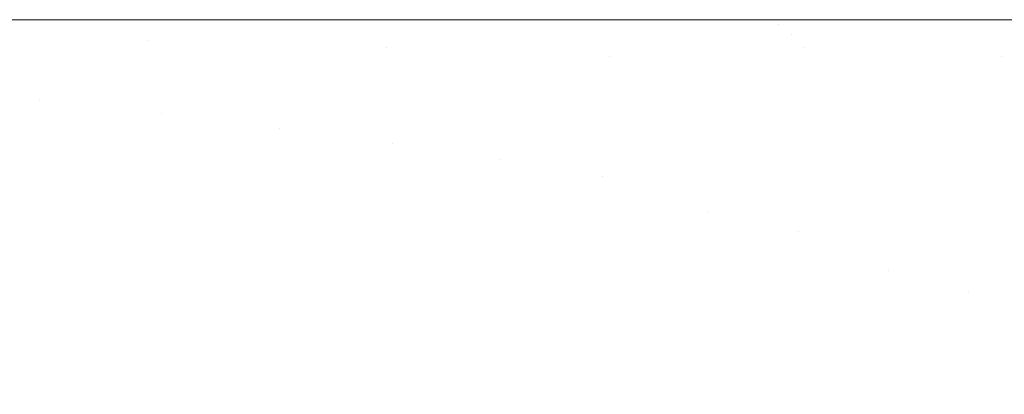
# Model space of a CAD drawing. Header units: centimetres. Extents: x -35.1 to 36.2, y 3.4 to 5.2.
# Tile 195 of 256: x -11.1054 to -11.0226, y 5.1687 to 5.2002. Entities that reach past the tile are written whole.
import ezdxf

# ---------------------------------------------------------------- set-up
doc = ezdxf.new("R2010")
doc.units = ezdxf.units.CM
doc.header["$LTSCALE"] = 2.54
doc.layers.add('Lucido design-1', color=7, linetype='Continuous')

# ---------------------------------------------------------------- blocks, each defined once
blk = doc.blocks.new('Gruppo-4-1')
at = {"color": 7, "linetype": 'Continuous', "lineweight": 9}
for points, invisible_edges in [([(-34.952766, 5.200144, -1872.31239), (36.079691, 5.200144, -1872.31239), (7.666708, 5.200212, -1872.315514), (-6.539783, 5.200212, -1872.315514)], 11), ([(-6.539783, 5.200212, -1872.315514), (-20.746275, 5.200212, -1872.315514), (-34.952766, 5.200144, -1872.31239)], 10), ([(-34.952766, 5.200144, -1872.31239), (-34.952766, 5.200117, -1872.311152), (36.079692, 5.200117, -1872.311152), (36.079691, 5.200144, -1872.31239)], 10), ([(36.079692, 5.200117, -1872.311152), (-34.952766, 5.200117, -1872.311152), (-34.952766, 5.199831, -1872.306798), (36.079692, 5.199831, -1872.306798)], 5), ([(-20.746275, 5.200212, -1872.315514), (-11.098314, 5.200212, -1872.527324), (-11.110992, 5.200212, -1872.531009)], 9), ([(-20.746275, 5.200212, -1872.315514), (-11.085201, 5.200212, -1872.52408), (-11.098314, 5.200212, -1872.527324)], 9), ([(-20.746275, 5.200212, -1872.315514), (-11.071697, 5.200212, -1872.521313), (-11.085201, 5.200212, -1872.52408)], 9), ([(-20.746275, 5.200212, -1872.315514), (-11.057859, 5.200212, -1872.519055), (-11.071697, 5.200212, -1872.521313)], 9), ([(-20.746275, 5.200212, -1872.315514), (-11.043748, 5.200212, -1872.517334), (-11.057859, 5.200212, -1872.519055)], 9), ([(-20.746275, 5.200212, -1872.315514), (-11.029433, 5.200212, -1872.516173), (-11.043252, 5.200212, -1872.517294)], 9), ([(-11.043252, 5.200212, -1872.517294), (-11.043748, 5.200212, -1872.517334), (-20.746275, 5.200212, -1872.315514)], 10), ([(-11.007738, 5.200212, -1872.515514), (-11.014989, 5.200212, -1872.515587), (-20.746275, 5.200212, -1872.315514), (-6.539783, 5.200212, -1872.315514)], 10), ([(-11.014989, 5.200212, -1872.515587), (-11.029433, 5.200212, -1872.516173), (-20.746275, 5.200212, -1872.315514)], 10), ([(-11.08148, 5.200163, -1872.526513), (-11.123144, 5.200163, -1872.538547), (-11.110992, 5.200212, -1872.531009), (-11.098314, 5.200212, -1872.527324)], 11), ([(-11.08148, 5.200163, -1872.526513), (-11.080311, 5.200017, -1872.529508), (-11.121316, 5.200017, -1872.541351), (-11.123144, 5.200163, -1872.538547)], 15), ([(-11.119492, 5.199774, -1872.544147), (-11.121316, 5.200017, -1872.541351), (-11.080311, 5.200017, -1872.529508), (-11.079146, 5.199774, -1872.532494)], 15), ([(-11.098314, 5.200212, -1872.527324), (-11.085201, 5.200212, -1872.52408), (-11.08148, 5.200163, -1872.526513)], 10), ([(-11.08148, 5.200163, -1872.526513), (-11.085201, 5.200212, -1872.52408), (-11.071697, 5.200212, -1872.521313)], 9), ([(-11.042698, 5.200163, -1872.520381), (-11.08148, 5.200163, -1872.526513), (-11.071697, 5.200212, -1872.521313), (-11.057859, 5.200212, -1872.519055)], 11), ([(-11.042698, 5.200163, -1872.520381), (-11.042144, 5.200017, -1872.523473), (-11.080311, 5.200017, -1872.529508), (-11.08148, 5.200163, -1872.526513)], 15), ([(-11.079146, 5.199774, -1872.532494), (-11.080311, 5.200017, -1872.529508), (-11.042144, 5.200017, -1872.523473), (-11.041592, 5.199774, -1872.526556)], 15), ([(-11.057859, 5.200212, -1872.519055), (-11.043748, 5.200212, -1872.517334), (-11.043252, 5.200212, -1872.517294), (-11.042698, 5.200163, -1872.520381)], 12), ([(-11.042698, 5.200163, -1872.520381), (-11.043252, 5.200212, -1872.517294), (-11.029433, 5.200212, -1872.516173)], 9), ([(-11.029433, 5.200212, -1872.516173), (-11.014989, 5.200212, -1872.515587), (-11.007738, 5.200144, -1872.518638), (-11.042698, 5.200163, -1872.520381)], 14), ([(-11.042698, 5.200163, -1872.520381), (-11.007738, 5.200144, -1872.518638), (-11.007738, 5.200117, -1872.519876)], 9), ([(-11.007738, 5.200117, -1872.519876), (-11.042144, 5.200017, -1872.523473), (-11.042698, 5.200163, -1872.520381)], 11), ([(-11.042144, 5.200017, -1872.523473), (-11.007738, 5.200117, -1872.519876), (-11.007738, 5.199831, -1872.52423)], 9), ([(-11.041592, 5.199774, -1872.526556), (-11.042144, 5.200017, -1872.523473), (-11.007738, 5.199831, -1872.52423)], 11), ([(36.079692, 5.199831, -1872.306798), (-34.952766, 5.199831, -1872.306798), (-34.952766, 5.199356, -1872.302461), (36.079692, 5.199356, -1872.302461)], 5), ([(36.079692, 5.199356, -1872.302461), (-34.952766, 5.199356, -1872.302461), (-34.952766, 5.198693, -1872.298149), (36.079692, 5.198693, -1872.298149)], 5), ([(-11.079146, 5.199774, -1872.532494), (-11.077986, 5.199434, -1872.535467), (-11.117677, 5.199434, -1872.546931), (-11.119492, 5.199774, -1872.544147)], 15), ([(-11.115872, 5.198999, -1872.549698), (-11.117677, 5.199434, -1872.546931), (-11.077986, 5.199434, -1872.535467), (-11.076833, 5.198999, -1872.538423)], 15), ([(-11.041592, 5.199774, -1872.526556), (-11.041042, 5.199434, -1872.529625), (-11.077986, 5.199434, -1872.535467), (-11.079146, 5.199774, -1872.532494)], 15), ([(-11.076833, 5.198999, -1872.538423), (-11.077986, 5.199434, -1872.535467), (-11.041042, 5.199434, -1872.529625), (-11.040495, 5.198999, -1872.532677)], 15), ([(-11.007738, 5.199831, -1872.52423), (-11.007738, 5.199762, -1872.524867), (-11.041592, 5.199774, -1872.526556)], 10), ([(-11.007738, 5.199762, -1872.524867), (-11.007738, 5.199356, -1872.528567), (-11.041042, 5.199434, -1872.529625), (-11.041592, 5.199774, -1872.526556)], 14), ([(-11.040495, 5.198999, -1872.532677), (-11.041042, 5.199434, -1872.529625), (-11.007738, 5.199356, -1872.528567)], 11), ([(-11.007738, 5.199356, -1872.528567), (-11.007738, 5.198976, -1872.531041), (-11.040495, 5.198999, -1872.532677)], 10), ([(36.079692, 5.198693, -1872.298149), (-34.952766, 5.198693, -1872.298149), (-34.952766, 5.197842, -1872.29387), (36.079692, 5.197842, -1872.29387)], 5), ([(-11.115872, 5.198999, -1872.549698), (-11.076833, 5.198999, -1872.538423), (-11.094639, 5.19847, -1872.546131)], 11), ([(-11.094639, 5.19847, -1872.546131), (-11.11408, 5.19847, -1872.552446), (-11.115872, 5.198999, -1872.549698)], 11), ([(-11.093188, 5.197848, -1872.54896), (-11.112304, 5.197848, -1872.555169), (-11.11408, 5.19847, -1872.552446), (-11.094639, 5.19847, -1872.546131)], 15), ([(-11.076833, 5.198999, -1872.538423), (-11.075688, 5.19847, -1872.541357), (-11.094639, 5.19847, -1872.546131)], 11), ([(-11.094639, 5.19847, -1872.546131), (-11.075688, 5.19847, -1872.541357), (-11.074553, 5.197848, -1872.544266), (-11.093188, 5.197848, -1872.54896)], 15), ([(-11.040495, 5.198999, -1872.532677), (-11.039952, 5.19847, -1872.535706), (-11.075688, 5.19847, -1872.541357), (-11.076833, 5.198999, -1872.538423)], 15), ([(-11.074553, 5.197848, -1872.544266), (-11.075688, 5.19847, -1872.541357), (-11.039952, 5.19847, -1872.535706), (-11.039414, 5.197848, -1872.538709)], 15), ([(-11.040495, 5.198999, -1872.532677), (-11.007738, 5.198976, -1872.531041), (-11.007738, 5.198693, -1872.532879)], 9), ([(-11.007738, 5.198693, -1872.532879), (-11.039952, 5.19847, -1872.535706), (-11.040495, 5.198999, -1872.532677)], 11), ([(-11.039414, 5.197848, -1872.538709), (-11.039952, 5.19847, -1872.535706), (-11.007738, 5.198693, -1872.532879)], 11), ([(-11.007738, 5.198693, -1872.532879), (-11.007738, 5.197847, -1872.53713), (-11.039414, 5.197848, -1872.538709)], 10), ([(36.079692, 5.197842, -1872.29387), (-34.952766, 5.197842, -1872.29387), (-34.952766, 5.196805, -1872.289632), (36.079692, 5.196805, -1872.289632)], 5), ([(-11.091751, 5.197135, -1872.55176), (-11.110546, 5.197135, -1872.557865), (-11.112304, 5.197848, -1872.555169), (-11.093188, 5.197848, -1872.54896)], 15), ([(-11.093188, 5.197848, -1872.54896), (-11.074553, 5.197848, -1872.544266), (-11.07343, 5.197135, -1872.547145), (-11.091751, 5.197135, -1872.55176)], 15), ([(-11.074553, 5.197848, -1872.544266), (-11.039414, 5.197848, -1872.538709), (-11.055765, 5.197135, -1872.543843)], 11), ([(-11.055765, 5.197135, -1872.543843), (-11.07343, 5.197135, -1872.547145), (-11.074553, 5.197848, -1872.544266)], 11), ([(-11.039414, 5.197848, -1872.538709), (-11.038882, 5.197135, -1872.541681), (-11.055765, 5.197135, -1872.543843)], 11), ([(-11.039414, 5.197848, -1872.538709), (-11.007738, 5.197847, -1872.53713), (-11.022859, 5.197135, -1872.540494)], 11), ([(-11.022859, 5.197135, -1872.540494), (-11.038882, 5.197135, -1872.541681), (-11.039414, 5.197848, -1872.538709)], 11), ([(-11.022859, 5.197135, -1872.540494), (-11.007738, 5.197847, -1872.53713), (-11.007738, 5.197842, -1872.537158)], 9), ([(-11.007738, 5.197842, -1872.537158), (-11.007738, 5.197116, -1872.540125), (-11.022859, 5.197135, -1872.540494)], 10), ([(36.079692, 5.196805, -1872.289632), (-34.952766, 5.196805, -1872.289632), (-34.952766, 5.195584, -1872.285443), (36.079692, 5.195584, -1872.285443)], 5), ([(-11.108809, 5.196334, -1872.560529), (-11.110546, 5.197135, -1872.557865), (-11.091751, 5.197135, -1872.55176), (-11.090331, 5.196334, -1872.554527)], 15), ([(-11.090331, 5.196334, -1872.554527), (-11.091751, 5.197135, -1872.55176), (-11.07343, 5.197135, -1872.547145), (-11.07232, 5.196334, -1872.54999)], 15), ([(-11.07232, 5.196334, -1872.54999), (-11.07343, 5.197135, -1872.547145), (-11.055765, 5.197135, -1872.543843), (-11.054953, 5.196334, -1872.546745)], 15), ([(-11.054953, 5.196334, -1872.546745), (-11.055765, 5.197135, -1872.543843), (-11.038882, 5.197135, -1872.541681), (-11.038355, 5.196334, -1872.544619)], 15), ([(-11.038355, 5.196334, -1872.544619), (-11.038882, 5.197135, -1872.541681), (-11.022859, 5.197135, -1872.540494), (-11.022603, 5.196334, -1872.543452)], 15), ([(-11.022859, 5.197135, -1872.540494), (-11.007738, 5.197116, -1872.540125), (-11.007738, 5.196805, -1872.541396)], 9), ([(-11.007738, 5.196805, -1872.541396), (-11.022603, 5.196334, -1872.543452), (-11.022859, 5.197135, -1872.540494)], 11), ([(-11.090331, 5.196334, -1872.554527), (-11.08893, 5.195446, -1872.557259), (-11.107094, 5.195446, -1872.563159), (-11.108809, 5.196334, -1872.560529)], 15), ([(-11.07232, 5.196334, -1872.54999), (-11.071224, 5.195446, -1872.552799), (-11.08893, 5.195446, -1872.557259), (-11.090331, 5.196334, -1872.554527)], 15), ([(-11.054953, 5.196334, -1872.546745), (-11.054152, 5.195446, -1872.549609), (-11.071224, 5.195446, -1872.552799), (-11.07232, 5.196334, -1872.54999)], 15), ([(-11.038355, 5.196334, -1872.544619), (-11.037836, 5.195446, -1872.547519), (-11.054152, 5.195446, -1872.549609), (-11.054953, 5.196334, -1872.546745)], 15), ([(-11.022603, 5.196334, -1872.543452), (-11.022351, 5.195446, -1872.546372), (-11.037836, 5.195446, -1872.547519), (-11.038355, 5.196334, -1872.544619)], 15), ([(36.079692, 5.195584, -1872.285443), (-34.952766, 5.195584, -1872.285443), (-34.952766, 5.194181, -1872.281312), (36.079692, 5.194181, -1872.281312)], 5), ([(-11.105404, 5.194473, -1872.565751), (-11.107094, 5.195446, -1872.563159), (-11.08893, 5.195446, -1872.557259), (-11.087549, 5.194473, -1872.559951)], 15), ([(-11.087549, 5.194473, -1872.559951), (-11.08893, 5.195446, -1872.557259), (-11.071224, 5.195446, -1872.552799), (-11.070144, 5.194473, -1872.555567)], 15), ([(-11.070144, 5.194473, -1872.555567), (-11.071224, 5.195446, -1872.552799), (-11.054152, 5.195446, -1872.549609), (-11.053363, 5.194473, -1872.552431)], 15), ([(-11.053363, 5.194473, -1872.552431), (-11.054152, 5.195446, -1872.549609), (-11.037836, 5.195446, -1872.547519), (-11.037324, 5.194473, -1872.550377)], 15), ([(-11.037324, 5.194473, -1872.550377), (-11.037836, 5.195446, -1872.547519), (-11.022351, 5.195446, -1872.546372), (-11.022102, 5.194473, -1872.549249)], 15), ([(36.079692, 5.194181, -1872.281312), (-34.952766, 5.194181, -1872.281312), (-34.952766, 5.1926, -1872.277246), (36.079692, 5.1926, -1872.277246)], 5), ([(-11.105404, 5.194473, -1872.565751), (-11.10374, 5.19342, -1872.568302), (-11.112613, 5.19342, -1872.571724)], 11), ([(-11.087549, 5.194473, -1872.559951), (-11.086189, 5.19342, -1872.562601), (-11.10374, 5.19342, -1872.568302), (-11.105404, 5.194473, -1872.565751)], 15), ([(-11.070144, 5.194473, -1872.555567), (-11.069081, 5.19342, -1872.558291), (-11.086189, 5.19342, -1872.562601), (-11.087549, 5.194473, -1872.559951)], 15), ([(-11.053363, 5.194473, -1872.552431), (-11.052585, 5.19342, -1872.555209), (-11.069081, 5.19342, -1872.558291), (-11.070144, 5.194473, -1872.555567)], 15), ([(-11.037324, 5.194473, -1872.550377), (-11.03682, 5.19342, -1872.55319), (-11.052585, 5.19342, -1872.555209), (-11.053363, 5.194473, -1872.552431)], 15), ([(-11.022102, 5.194473, -1872.549249), (-11.021858, 5.19342, -1872.552081), (-11.03682, 5.19342, -1872.55319), (-11.037324, 5.194473, -1872.550377)], 15), ([(-11.112613, 5.19342, -1872.571724), (-11.10374, 5.19342, -1872.568302), (-11.102105, 5.192287, -1872.570809), (-11.110827, 5.192287, -1872.574173)], 15), ([(-11.10374, 5.19342, -1872.568302), (-11.086189, 5.19342, -1872.562601), (-11.093438, 5.192287, -1872.567826)], 11), ([(-11.093438, 5.192287, -1872.567826), (-11.102105, 5.192287, -1872.570809), (-11.10374, 5.19342, -1872.568302)], 11), ([(-11.086189, 5.19342, -1872.562601), (-11.084853, 5.192287, -1872.565205), (-11.093438, 5.192287, -1872.567826)], 11), ([(-11.084853, 5.192287, -1872.565205), (-11.086189, 5.19342, -1872.562601), (-11.069081, 5.19342, -1872.558291), (-11.068036, 5.192287, -1872.560969)], 15), ([(-11.068036, 5.192287, -1872.560969), (-11.069081, 5.19342, -1872.558291), (-11.052585, 5.19342, -1872.555209), (-11.051822, 5.192287, -1872.557938)], 15), ([(-11.051822, 5.192287, -1872.557938), (-11.052585, 5.19342, -1872.555209), (-11.03682, 5.19342, -1872.55319), (-11.036325, 5.192287, -1872.555954)], 15), ([(-11.036325, 5.192287, -1872.555954), (-11.03682, 5.19342, -1872.55319), (-11.021858, 5.19342, -1872.552081), (-11.021617, 5.192287, -1872.554864)], 15), ([(36.079692, 5.1926, -1872.277246), (-34.952766, 5.1926, -1872.277246), (-34.952766, 5.190843, -1872.273252), (36.079692, 5.190843, -1872.273252)], 5), ([(-11.110827, 5.192287, -1872.574173), (-11.102105, 5.192287, -1872.570809), (-11.100501, 5.191079, -1872.573269), (-11.109074, 5.191079, -1872.576576)], 15), ([(-11.091981, 5.191079, -1872.570336), (-11.100501, 5.191079, -1872.573269), (-11.102105, 5.192287, -1872.570809), (-11.093438, 5.192287, -1872.567826)], 15), ([(-11.093438, 5.192287, -1872.567826), (-11.084853, 5.192287, -1872.565205), (-11.083542, 5.191079, -1872.56776), (-11.091981, 5.191079, -1872.570336)], 15), ([(-11.068036, 5.192287, -1872.560969), (-11.067011, 5.191079, -1872.563596), (-11.083542, 5.191079, -1872.56776), (-11.084853, 5.192287, -1872.565205)], 15), ([(-11.051822, 5.192287, -1872.557938), (-11.051072, 5.191079, -1872.560617), (-11.067011, 5.191079, -1872.563596), (-11.068036, 5.192287, -1872.560969)], 15), ([(-11.036325, 5.192287, -1872.555954), (-11.035839, 5.191079, -1872.558667), (-11.051072, 5.191079, -1872.560617), (-11.051822, 5.192287, -1872.557938)], 15), ([(-11.021617, 5.192287, -1872.554864), (-11.021381, 5.191079, -1872.557595), (-11.035839, 5.191079, -1872.558667), (-11.036325, 5.192287, -1872.555954)], 15), ([(-11.109074, 5.191079, -1872.576576), (-11.100501, 5.191079, -1872.573269), (-11.098929, 5.189798, -1872.57568), (-11.107357, 5.189798, -1872.578931)], 15), ([(-11.090553, 5.189798, -1872.572797), (-11.098929, 5.189798, -1872.57568), (-11.100501, 5.191079, -1872.573269), (-11.091981, 5.191079, -1872.570336)], 15), ([(-11.091981, 5.191079, -1872.570336), (-11.083542, 5.191079, -1872.56776), (-11.082257, 5.189798, -1872.570264), (-11.090553, 5.189798, -1872.572797)], 15), ([(-11.083542, 5.191079, -1872.56776), (-11.067011, 5.191079, -1872.563596), (-11.074068, 5.189798, -1872.568062)], 11), ([(-11.074068, 5.189798, -1872.568062), (-11.082257, 5.189798, -1872.570264), (-11.083542, 5.191079, -1872.56776)], 11), ([(-11.067011, 5.191079, -1872.563596), (-11.066007, 5.189798, -1872.566171), (-11.074068, 5.189798, -1872.568062)], 11), ([(-11.066007, 5.189798, -1872.566171), (-11.067011, 5.191079, -1872.563596), (-11.051072, 5.191079, -1872.560617), (-11.050338, 5.189798, -1872.563243)], 15), ([(-11.050338, 5.189798, -1872.563243), (-11.051072, 5.191079, -1872.560617), (-11.035839, 5.191079, -1872.558667), (-11.035362, 5.189798, -1872.561325)], 15), ([(-11.035362, 5.189798, -1872.561325), (-11.035839, 5.191079, -1872.558667), (-11.021381, 5.191079, -1872.557595), (-11.02115, 5.189798, -1872.560272)], 15), ([(36.079692, 5.190843, -1872.273252), (-34.952766, 5.190843, -1872.273252), (-34.952766, 5.188913, -1872.269339), (36.079692, 5.188913, -1872.269339)], 5), ([(-11.107357, 5.189798, -1872.578931), (-11.098929, 5.189798, -1872.57568), (-11.09739, 5.188447, -1872.578039), (-11.105676, 5.188447, -1872.581235)], 15), ([(-11.089156, 5.188447, -1872.575205), (-11.09739, 5.188447, -1872.578039), (-11.098929, 5.189798, -1872.57568), (-11.090553, 5.189798, -1872.572797)], 15), ([(-11.090553, 5.189798, -1872.572797), (-11.082257, 5.189798, -1872.570264), (-11.081, 5.188447, -1872.572715), (-11.089156, 5.188447, -1872.575205)], 15), ([(-11.072949, 5.188447, -1872.57055), (-11.081, 5.188447, -1872.572715), (-11.082257, 5.189798, -1872.570264), (-11.074068, 5.189798, -1872.568062)], 15), ([(-11.074068, 5.189798, -1872.568062), (-11.066007, 5.189798, -1872.566171), (-11.065024, 5.188447, -1872.568691), (-11.072949, 5.188447, -1872.57055)], 15), ([(-11.050338, 5.189798, -1872.563243), (-11.049619, 5.188447, -1872.565812), (-11.065024, 5.188447, -1872.568691), (-11.066007, 5.189798, -1872.566171)], 15), ([(-11.035362, 5.189798, -1872.561325), (-11.034896, 5.188447, -1872.563926), (-11.049619, 5.188447, -1872.565812), (-11.050338, 5.189798, -1872.563243)], 15), ([(-11.02115, 5.189798, -1872.560272), (-11.020924, 5.188447, -1872.562891), (-11.034896, 5.188447, -1872.563926), (-11.035362, 5.189798, -1872.561325)], 15), ([(36.079692, 5.188913, -1872.269339), (-34.952766, 5.188913, -1872.269339), (-34.952766, 5.186815, -1872.265514), (36.079692, 5.186815, -1872.265514)], 5), ([(-11.104034, 5.187031, -1872.583487), (-11.112198, 5.187031, -1872.587003), (-11.11398, 5.188447, -1872.584811), (-11.105676, 5.188447, -1872.581235)], 15), ([(-11.105676, 5.188447, -1872.581235), (-11.09739, 5.188447, -1872.578039), (-11.095887, 5.187031, -1872.580344), (-11.104034, 5.187031, -1872.583487)], 15), ([(-11.08779, 5.187031, -1872.577558), (-11.095887, 5.187031, -1872.580344), (-11.09739, 5.188447, -1872.578039), (-11.089156, 5.188447, -1872.575205)], 15), ([(-11.089156, 5.188447, -1872.575205), (-11.081, 5.188447, -1872.572715), (-11.079772, 5.187031, -1872.57511), (-11.08779, 5.187031, -1872.577558)], 15), ([(-11.071855, 5.187031, -1872.572981), (-11.079772, 5.187031, -1872.57511), (-11.081, 5.188447, -1872.572715), (-11.072949, 5.188447, -1872.57055)], 15), ([(-11.072949, 5.188447, -1872.57055), (-11.065024, 5.188447, -1872.568691), (-11.064063, 5.187031, -1872.571153), (-11.071855, 5.187031, -1872.572981)], 15), ([(-11.065024, 5.188447, -1872.568691), (-11.049619, 5.188447, -1872.565812), (-11.056412, 5.187031, -1872.569606)], 11), ([(-11.056412, 5.187031, -1872.569606), (-11.064063, 5.187031, -1872.571153), (-11.065024, 5.188447, -1872.568691)], 11), ([(-11.049619, 5.188447, -1872.565812), (-11.048917, 5.187031, -1872.568322), (-11.056412, 5.187031, -1872.569606)], 11), ([(-11.048917, 5.187031, -1872.568322), (-11.049619, 5.188447, -1872.565812), (-11.034896, 5.188447, -1872.563926), (-11.034441, 5.187031, -1872.566469)], 15), ([(-11.034441, 5.187031, -1872.566469), (-11.034896, 5.188447, -1872.563926), (-11.020924, 5.188447, -1872.562891), (-11.020703, 5.187031, -1872.56545)], 15), ([(36.079692, 5.186815, -1872.265514), (-34.952766, 5.186815, -1872.265514), (-34.952766, 5.184551, -1872.261784), (36.079692, 5.184551, -1872.261784)], 5), ([(-11.102431, 5.185551, -1872.585684), (-11.110459, 5.185551, -1872.589142), (-11.112198, 5.187031, -1872.587003), (-11.104034, 5.187031, -1872.583487)], 15), ([(-11.104034, 5.187031, -1872.583487), (-11.095887, 5.187031, -1872.580344), (-11.09442, 5.185551, -1872.582594), (-11.102431, 5.185551, -1872.585684)], 15), ([(-11.086458, 5.185551, -1872.579854), (-11.09442, 5.185551, -1872.582594), (-11.095887, 5.187031, -1872.580344), (-11.08779, 5.187031, -1872.577558)], 15), ([(-11.08779, 5.187031, -1872.577558), (-11.079772, 5.187031, -1872.57511), (-11.078573, 5.185551, -1872.577447), (-11.086458, 5.185551, -1872.579854)], 15), ([(-11.070788, 5.185551, -1872.575353), (-11.078573, 5.185551, -1872.577447), (-11.079772, 5.187031, -1872.57511), (-11.071855, 5.187031, -1872.572981)], 15), ([(-11.071855, 5.187031, -1872.572981), (-11.064063, 5.187031, -1872.571153), (-11.063125, 5.185551, -1872.573556), (-11.070788, 5.185551, -1872.575353)], 15), ([(-11.055602, 5.185551, -1872.572035), (-11.063125, 5.185551, -1872.573556), (-11.064063, 5.187031, -1872.571153), (-11.056412, 5.187031, -1872.569606)], 15), ([(-11.056412, 5.187031, -1872.569606), (-11.048917, 5.187031, -1872.568322), (-11.048231, 5.185551, -1872.570772), (-11.055602, 5.185551, -1872.572035)], 15), ([(-11.034441, 5.187031, -1872.566469), (-11.033996, 5.185551, -1872.568949), (-11.048231, 5.185551, -1872.570772), (-11.048917, 5.187031, -1872.568322)], 15), ([(-11.020703, 5.187031, -1872.56545), (-11.020487, 5.185551, -1872.567948), (-11.033996, 5.185551, -1872.568949), (-11.034441, 5.187031, -1872.566469)], 15), ([(-11.100869, 5.184013, -1872.587826), (-11.108765, 5.184013, -1872.591226), (-11.110459, 5.185551, -1872.589142), (-11.102431, 5.185551, -1872.585684)], 15), ([(-11.102431, 5.185551, -1872.585684), (-11.09442, 5.185551, -1872.582594), (-11.09299, 5.184013, -1872.584787), (-11.100869, 5.184013, -1872.587826)], 15), ([(-11.085159, 5.184013, -1872.582092), (-11.09299, 5.184013, -1872.584787), (-11.09442, 5.185551, -1872.582594), (-11.086458, 5.185551, -1872.579854)], 15), ([(-11.086458, 5.185551, -1872.579854), (-11.078573, 5.185551, -1872.577447), (-11.077404, 5.184013, -1872.579724), (-11.085159, 5.184013, -1872.582092)], 15), ([(-11.069748, 5.184013, -1872.577665), (-11.077404, 5.184013, -1872.579724), (-11.078573, 5.185551, -1872.577447), (-11.070788, 5.185551, -1872.575353)], 15), ([(-11.070788, 5.185551, -1872.575353), (-11.063125, 5.185551, -1872.573556), (-11.062212, 5.184013, -1872.575897), (-11.069748, 5.184013, -1872.577665)], 15), ([(-11.054812, 5.184013, -1872.574401), (-11.062212, 5.184013, -1872.575897), (-11.063125, 5.185551, -1872.573556), (-11.055602, 5.185551, -1872.572035)], 15), ([(-11.055602, 5.185551, -1872.572035), (-11.048231, 5.185551, -1872.570772), (-11.047563, 5.184013, -1872.57316), (-11.054812, 5.184013, -1872.574401)], 15), ([(-11.047563, 5.184013, -1872.57316), (-11.048231, 5.185551, -1872.570772), (-11.033996, 5.185551, -1872.568949), (-11.033563, 5.184013, -1872.571367)], 15), ([(-11.033563, 5.184013, -1872.571367), (-11.033996, 5.185551, -1872.568949), (-11.020487, 5.185551, -1872.567948), (-11.020277, 5.184013, -1872.570382)], 15), ([(36.079692, 5.184551, -1872.261784), (-34.952766, 5.184551, -1872.261784), (-34.952766, 5.182127, -1872.258156), (36.079692, 5.182127, -1872.258156)], 5), ([(-11.099349, 5.182418, -1872.58991), (-11.107116, 5.182418, -1872.593255), (-11.108765, 5.184013, -1872.591226), (-11.100869, 5.184013, -1872.587826)], 15), ([(-11.100869, 5.184013, -1872.587826), (-11.09299, 5.184013, -1872.584787), (-11.091598, 5.182418, -1872.58692), (-11.099349, 5.182418, -1872.58991)], 15), ([(-11.083896, 5.182418, -1872.584269), (-11.091598, 5.182418, -1872.58692), (-11.09299, 5.184013, -1872.584787), (-11.085159, 5.184013, -1872.582092)], 15), ([(-11.085159, 5.184013, -1872.582092), (-11.077404, 5.184013, -1872.579724), (-11.076267, 5.182418, -1872.58194), (-11.083896, 5.182418, -1872.584269)], 15), ([(-11.068736, 5.182418, -1872.579915), (-11.076267, 5.182418, -1872.58194), (-11.077404, 5.184013, -1872.579724), (-11.069748, 5.184013, -1872.577665)], 15), ([(-11.069748, 5.184013, -1872.577665), (-11.062212, 5.184013, -1872.575897), (-11.061323, 5.182418, -1872.578176), (-11.068736, 5.182418, -1872.579915)], 15), ([(-11.054044, 5.182418, -1872.576705), (-11.061323, 5.182418, -1872.578176), (-11.062212, 5.184013, -1872.575897), (-11.054812, 5.184013, -1872.574401)], 15), ([(-11.054812, 5.184013, -1872.574401), (-11.047563, 5.184013, -1872.57316), (-11.046913, 5.182418, -1872.575483), (-11.054044, 5.182418, -1872.576705)], 15), ([(-11.047563, 5.184013, -1872.57316), (-11.033563, 5.184013, -1872.571367), (-11.039943, 5.182418, -1872.574494)], 11), ([(-11.039943, 5.182418, -1872.574494), (-11.046913, 5.182418, -1872.575483), (-11.047563, 5.184013, -1872.57316)], 11), ([(-11.033563, 5.184013, -1872.571367), (-11.033142, 5.182418, -1872.57372), (-11.039943, 5.182418, -1872.574494)], 11), ([(-11.020277, 5.184013, -1872.570382), (-11.020072, 5.182418, -1872.572751), (-11.033142, 5.182418, -1872.57372), (-11.033563, 5.184013, -1872.571367)], 15), ([(36.079692, 5.182127, -1872.258156), (-34.952766, 5.182127, -1872.258156), (-34.952766, 5.179547, -1872.254638), (36.079692, 5.179547, -1872.254638)], 5), ([(-11.105514, 5.180772, -1872.595226), (-11.107116, 5.182418, -1872.593255), (-11.099349, 5.182418, -1872.58991), (-11.097872, 5.180772, -1872.591935)], 15), ([(-11.097872, 5.180772, -1872.591935), (-11.099349, 5.182418, -1872.58991), (-11.091598, 5.182418, -1872.58692), (-11.090246, 5.180772, -1872.588994)], 15), ([(-11.090246, 5.180772, -1872.588994), (-11.091598, 5.182418, -1872.58692), (-11.083896, 5.182418, -1872.584269), (-11.082668, 5.180772, -1872.586386)], 15), ([(-11.082668, 5.180772, -1872.586386), (-11.083896, 5.182418, -1872.584269), (-11.076267, 5.182418, -1872.58194), (-11.075162, 5.180772, -1872.584094)], 15), ([(-11.067753, 5.180772, -1872.582102), (-11.075162, 5.180772, -1872.584094), (-11.076267, 5.182418, -1872.58194), (-11.068736, 5.182418, -1872.579915)], 15), ([(-11.068736, 5.182418, -1872.579915), (-11.061323, 5.182418, -1872.578176), (-11.060459, 5.180772, -1872.58039), (-11.067753, 5.180772, -1872.582102)], 15), ([(-11.053297, 5.180772, -1872.578943), (-11.060459, 5.180772, -1872.58039), (-11.061323, 5.182418, -1872.578176), (-11.054044, 5.182418, -1872.576705)], 15), ([(-11.054044, 5.182418, -1872.576705), (-11.046913, 5.182418, -1872.575483), (-11.046282, 5.180772, -1872.577741), (-11.053297, 5.180772, -1872.578943)], 15), ([(-11.039424, 5.180772, -1872.576768), (-11.046282, 5.180772, -1872.577741), (-11.046913, 5.182418, -1872.575483), (-11.039943, 5.182418, -1872.574494)], 15), ([(-11.039943, 5.182418, -1872.574494), (-11.033142, 5.182418, -1872.57372), (-11.032732, 5.180772, -1872.576006), (-11.039424, 5.180772, -1872.576768)], 15), ([(-11.032732, 5.180772, -1872.576006), (-11.033142, 5.182418, -1872.57372), (-11.020072, 5.182418, -1872.572751), (-11.019873, 5.180772, -1872.575053)], 15), ([(-11.105514, 5.180772, -1872.595226), (-11.103959, 5.179077, -1872.597139), (-11.111463, 5.179077, -1872.600735), (-11.113139, 5.180772, -1872.59888)], 15), ([(-11.097872, 5.180772, -1872.591935), (-11.096438, 5.179077, -1872.593901), (-11.103959, 5.179077, -1872.597139), (-11.105514, 5.180772, -1872.595226)], 15), ([(-11.090246, 5.180772, -1872.588994), (-11.088934, 5.179077, -1872.591006), (-11.096438, 5.179077, -1872.593901), (-11.097872, 5.180772, -1872.591935)], 15), ([(-11.082668, 5.180772, -1872.586386), (-11.081476, 5.179077, -1872.588439), (-11.088934, 5.179077, -1872.591006), (-11.090246, 5.180772, -1872.588994)], 15), ([(-11.075162, 5.180772, -1872.584094), (-11.07409, 5.179077, -1872.586184), (-11.081476, 5.179077, -1872.588439), (-11.082668, 5.180772, -1872.586386)], 15), ([(-11.066798, 5.179077, -1872.584223), (-11.07409, 5.179077, -1872.586184), (-11.075162, 5.180772, -1872.584094), (-11.067753, 5.180772, -1872.582102)], 15), ([(-11.067753, 5.180772, -1872.582102), (-11.060459, 5.180772, -1872.58039), (-11.05962, 5.179077, -1872.582539), (-11.066798, 5.179077, -1872.584223)], 15), ([(-11.052573, 5.179077, -1872.581115), (-11.05962, 5.179077, -1872.582539), (-11.060459, 5.180772, -1872.58039), (-11.053297, 5.180772, -1872.578943)], 15), ([(-11.053297, 5.180772, -1872.578943), (-11.046282, 5.180772, -1872.577741), (-11.045669, 5.179077, -1872.579932), (-11.052573, 5.179077, -1872.581115)], 15), ([(-11.03892, 5.179077, -1872.578974), (-11.045669, 5.179077, -1872.579932), (-11.046282, 5.180772, -1872.577741), (-11.039424, 5.180772, -1872.576768)], 15), ([(-11.039424, 5.180772, -1872.576768), (-11.032732, 5.180772, -1872.576006), (-11.032335, 5.179077, -1872.578225), (-11.03892, 5.179077, -1872.578974)], 15), ([(-11.019873, 5.180772, -1872.575053), (-11.01968, 5.179077, -1872.577287), (-11.032335, 5.179077, -1872.578225), (-11.032732, 5.180772, -1872.576006)], 15), ([(36.079692, 5.179547, -1872.254638), (-34.952766, 5.179547, -1872.254638), (-34.952766, 5.176816, -1872.251235), (36.079692, 5.176816, -1872.251235)], 5), ([(-11.109838, 5.177336, -1872.602533), (-11.111463, 5.179077, -1872.600735), (-11.103959, 5.179077, -1872.597139), (-11.102452, 5.177336, -1872.598993)], 15), ([(-11.102452, 5.177336, -1872.598993), (-11.103959, 5.179077, -1872.597139), (-11.096438, 5.179077, -1872.593901), (-11.095049, 5.177336, -1872.595805)], 15), ([(-11.095049, 5.177336, -1872.595805), (-11.096438, 5.179077, -1872.593901), (-11.088934, 5.179077, -1872.591006), (-11.087662, 5.177336, -1872.592956)], 15), ([(-11.087662, 5.177336, -1872.592956), (-11.088934, 5.179077, -1872.591006), (-11.081476, 5.179077, -1872.588439), (-11.080321, 5.177336, -1872.590429)], 15), ([(-11.080321, 5.177336, -1872.590429), (-11.081476, 5.179077, -1872.588439), (-11.07409, 5.179077, -1872.586184), (-11.073051, 5.177336, -1872.58821)], 15), ([(-11.065873, 5.177336, -1872.586279), (-11.073051, 5.177336, -1872.58821), (-11.07409, 5.179077, -1872.586184), (-11.066798, 5.179077, -1872.584223)], 15), ([(-11.066798, 5.179077, -1872.584223), (-11.05962, 5.179077, -1872.582539), (-11.058808, 5.177336, -1872.584622), (-11.065873, 5.177336, -1872.586279)], 15), ([(-11.05187, 5.177336, -1872.58322), (-11.058808, 5.177336, -1872.584622), (-11.05962, 5.179077, -1872.582539), (-11.052573, 5.179077, -1872.581115)], 15), ([(-11.052573, 5.179077, -1872.581115), (-11.045669, 5.179077, -1872.579932), (-11.045075, 5.177336, -1872.582055), (-11.05187, 5.177336, -1872.58322)], 15), ([(-11.038432, 5.177336, -1872.581113), (-11.045075, 5.177336, -1872.582055), (-11.045669, 5.179077, -1872.579932), (-11.03892, 5.179077, -1872.578974)], 15), ([(-11.03892, 5.179077, -1872.578974), (-11.032335, 5.179077, -1872.578225), (-11.031949, 5.177336, -1872.580375), (-11.038432, 5.177336, -1872.581113)], 15), ([(-11.032335, 5.179077, -1872.578225), (-11.01968, 5.179077, -1872.577287), (-11.025635, 5.177336, -1872.579826)], 11), ([(-11.025635, 5.177336, -1872.579826), (-11.031949, 5.177336, -1872.580375), (-11.032335, 5.179077, -1872.578225)], 11), ([(-11.01968, 5.179077, -1872.577287), (-11.019493, 5.177336, -1872.579452), (-11.025635, 5.177336, -1872.579826)], 11), ([(36.079692, 5.176816, -1872.251235), (-34.952766, 5.176816, -1872.251235), (-34.952766, 5.17394, -1872.247955), (36.079692, 5.17394, -1872.247955)], 5), ([(-11.102452, 5.177336, -1872.598993), (-11.100993, 5.175554, -1872.600787), (-11.108266, 5.175554, -1872.604272), (-11.109838, 5.177336, -1872.602533)], 15), ([(-11.095049, 5.177336, -1872.595805), (-11.093705, 5.175554, -1872.597648), (-11.100993, 5.175554, -1872.600787), (-11.102452, 5.177336, -1872.598993)], 15), ([(-11.087662, 5.177336, -1872.592956), (-11.086432, 5.175554, -1872.594843), (-11.093705, 5.175554, -1872.597648), (-11.095049, 5.177336, -1872.595805)], 15), ([(-11.080321, 5.177336, -1872.590429), (-11.079204, 5.175554, -1872.592355), (-11.086432, 5.175554, -1872.594843), (-11.087662, 5.177336, -1872.592956)], 15), ([(-11.073051, 5.177336, -1872.58821), (-11.072045, 5.175554, -1872.59017), (-11.079204, 5.175554, -1872.592355), (-11.080321, 5.177336, -1872.590429)], 15), ([(-11.064978, 5.175554, -1872.588269), (-11.072045, 5.175554, -1872.59017), (-11.073051, 5.177336, -1872.58821), (-11.065873, 5.177336, -1872.586279)], 15), ([(-11.065873, 5.177336, -1872.586279), (-11.058808, 5.177336, -1872.584622), (-11.058021, 5.175554, -1872.586637), (-11.064978, 5.175554, -1872.588269)], 15), ([(-11.051191, 5.175554, -1872.585257), (-11.058021, 5.175554, -1872.586637), (-11.058808, 5.177336, -1872.584622), (-11.05187, 5.177336, -1872.58322)], 15), ([(-11.05187, 5.177336, -1872.58322), (-11.045075, 5.177336, -1872.582055), (-11.0445, 5.175554, -1872.58411), (-11.051191, 5.175554, -1872.585257)], 15), ([(-11.037959, 5.175554, -1872.583182), (-11.0445, 5.175554, -1872.58411), (-11.045075, 5.177336, -1872.582055), (-11.038432, 5.177336, -1872.581113)], 15), ([(-11.038432, 5.177336, -1872.581113), (-11.031949, 5.177336, -1872.580375), (-11.031577, 5.175554, -1872.582455), (-11.037959, 5.175554, -1872.583182)], 15), ([(-11.025359, 5.175554, -1872.581915), (-11.031577, 5.175554, -1872.582455), (-11.031949, 5.177336, -1872.580375), (-11.025635, 5.177336, -1872.579826)], 15), ([(-11.025635, 5.177336, -1872.579826), (-11.019493, 5.177336, -1872.579452), (-11.019312, 5.175554, -1872.581547), (-11.025359, 5.175554, -1872.581915)], 15), ([(-11.106747, 5.173735, -1872.605954), (-11.108266, 5.175554, -1872.604272), (-11.100993, 5.175554, -1872.600787), (-11.099584, 5.173735, -1872.602521)], 15), ([(-11.099584, 5.173735, -1872.602521), (-11.100993, 5.175554, -1872.600787), (-11.093705, 5.175554, -1872.597648), (-11.092405, 5.173735, -1872.59943)], 15), ([(-11.092405, 5.173735, -1872.59943), (-11.093705, 5.175554, -1872.597648), (-11.086432, 5.175554, -1872.594843), (-11.085243, 5.173735, -1872.596667)], 15), ([(-11.085243, 5.173735, -1872.596667), (-11.086432, 5.175554, -1872.594843), (-11.079204, 5.175554, -1872.592355), (-11.078124, 5.173735, -1872.594217)], 15), ([(-11.078124, 5.173735, -1872.594217), (-11.079204, 5.175554, -1872.592355), (-11.072045, 5.175554, -1872.59017), (-11.071073, 5.173735, -1872.592064)], 15), ([(-11.071073, 5.173735, -1872.592064), (-11.072045, 5.175554, -1872.59017), (-11.064978, 5.175554, -1872.588269), (-11.064113, 5.173735, -1872.590192)], 15), ([(-11.064113, 5.173735, -1872.590192), (-11.064978, 5.175554, -1872.588269), (-11.058021, 5.175554, -1872.586637), (-11.057262, 5.173735, -1872.588585)], 15), ([(-11.057262, 5.173735, -1872.588585), (-11.058021, 5.175554, -1872.586637), (-11.051191, 5.175554, -1872.585257), (-11.050534, 5.173735, -1872.587225)], 15), ([(-11.050534, 5.173735, -1872.587225), (-11.051191, 5.175554, -1872.585257), (-11.0445, 5.175554, -1872.58411), (-11.043944, 5.173735, -1872.586096)], 15), ([(-11.037502, 5.173735, -1872.585182), (-11.043944, 5.173735, -1872.586096), (-11.0445, 5.175554, -1872.58411), (-11.037959, 5.175554, -1872.583182)], 15), ([(-11.037959, 5.175554, -1872.583182), (-11.031577, 5.175554, -1872.582455), (-11.031216, 5.173735, -1872.584466), (-11.037502, 5.173735, -1872.585182)], 15), ([(-11.025093, 5.173735, -1872.583934), (-11.031216, 5.173735, -1872.584466), (-11.031577, 5.175554, -1872.582455), (-11.025359, 5.175554, -1872.581915)], 15), ([(-11.025359, 5.175554, -1872.581915), (-11.019312, 5.175554, -1872.581547), (-11.019137, 5.173735, -1872.583571), (-11.025093, 5.173735, -1872.583934)], 15), ([(36.079692, 5.17373, -1872.247736), (36.079692, 5.17394, -1872.247955), (-34.952766, 5.17394, -1872.247955), (-34.952766, 5.17373, -1872.247736)], 10), ([(36.079692, 5.171865, -1872.245788), (36.079692, 5.17373, -1872.247736), (-34.952766, 5.17373, -1872.247736), (-34.952766, 5.171865, -1872.245788)], 10), ([(-11.106747, 5.173735, -1872.605954), (-11.105281, 5.17188, -1872.607576), (-11.108793, 5.17188, -1872.609397)], 11), ([(-11.099584, 5.173735, -1872.602521), (-11.098224, 5.17188, -1872.604194), (-11.105281, 5.17188, -1872.607576), (-11.106747, 5.173735, -1872.605954)], 15), ([(-11.092405, 5.173735, -1872.59943), (-11.091152, 5.17188, -1872.601149), (-11.098224, 5.17188, -1872.604194), (-11.099584, 5.173735, -1872.602521)], 15), ([(-11.085243, 5.173735, -1872.596667), (-11.084095, 5.17188, -1872.598427), (-11.091152, 5.17188, -1872.601149), (-11.092405, 5.173735, -1872.59943)], 15), ([(-11.078124, 5.173735, -1872.594217), (-11.077081, 5.17188, -1872.596013), (-11.084095, 5.17188, -1872.598427), (-11.085243, 5.173735, -1872.596667)], 15), ([(-11.071073, 5.173735, -1872.592064), (-11.070135, 5.17188, -1872.593892), (-11.077081, 5.17188, -1872.596013), (-11.078124, 5.173735, -1872.594217)], 15), ([(-11.064113, 5.173735, -1872.590192), (-11.063278, 5.17188, -1872.592048), (-11.070135, 5.17188, -1872.593892), (-11.071073, 5.173735, -1872.592064)], 15), ([(-11.057262, 5.173735, -1872.588585), (-11.056528, 5.17188, -1872.590465), (-11.063278, 5.17188, -1872.592048), (-11.064113, 5.173735, -1872.590192)], 15), ([(-11.050534, 5.173735, -1872.587225), (-11.049901, 5.17188, -1872.589125), (-11.056528, 5.17188, -1872.590465), (-11.057262, 5.173735, -1872.588585)], 15), ([(-11.043944, 5.173735, -1872.586096), (-11.043408, 5.17188, -1872.588013), (-11.049901, 5.17188, -1872.589125), (-11.050534, 5.173735, -1872.587225)], 15), ([(-11.037061, 5.17188, -1872.587112), (-11.043408, 5.17188, -1872.588013), (-11.043944, 5.173735, -1872.586096), (-11.037502, 5.173735, -1872.585182)], 15), ([(-11.037502, 5.173735, -1872.585182), (-11.031216, 5.173735, -1872.584466), (-11.030869, 5.17188, -1872.586407), (-11.037061, 5.17188, -1872.587112)], 15), ([(-11.024836, 5.17188, -1872.585883), (-11.030869, 5.17188, -1872.586407), (-11.031216, 5.173735, -1872.584466), (-11.025093, 5.173735, -1872.583934)], 15), ([(-11.025093, 5.173735, -1872.583934), (-11.019137, 5.173735, -1872.583571), (-11.018968, 5.17188, -1872.585525), (-11.024836, 5.17188, -1872.585883)], 15), ([(-34.952766, 5.171865, -1872.245788), (-34.952766, 5.170923, -1872.244803), (36.079692, 5.170923, -1872.244803), (36.079692, 5.171865, -1872.245788)], 10), ([(-11.108793, 5.17188, -1872.609397), (-11.105281, 5.17188, -1872.607576), (-11.103868, 5.169994, -1872.609139), (-11.107329, 5.169994, -1872.610934)], 15), ([(-11.103868, 5.169994, -1872.609139), (-11.105281, 5.17188, -1872.607576), (-11.098224, 5.17188, -1872.604194), (-11.096913, 5.169994, -1872.605806)], 15), ([(-11.096913, 5.169994, -1872.605806), (-11.098224, 5.17188, -1872.604194), (-11.091152, 5.17188, -1872.601149), (-11.089943, 5.169994, -1872.602805)], 15), ([(-11.089943, 5.169994, -1872.602805), (-11.091152, 5.17188, -1872.601149), (-11.084095, 5.17188, -1872.598427), (-11.082989, 5.169994, -1872.600123)], 15), ([(-11.082989, 5.169994, -1872.600123), (-11.084095, 5.17188, -1872.598427), (-11.077081, 5.17188, -1872.596013), (-11.076077, 5.169994, -1872.597744)], 15), ([(-11.076077, 5.169994, -1872.597744), (-11.077081, 5.17188, -1872.596013), (-11.070135, 5.17188, -1872.593892), (-11.069232, 5.169994, -1872.595654)], 15), ([(-11.069232, 5.169994, -1872.595654), (-11.070135, 5.17188, -1872.593892), (-11.063278, 5.17188, -1872.592048), (-11.062474, 5.169994, -1872.593837)], 15), ([(-11.062474, 5.169994, -1872.593837), (-11.063278, 5.17188, -1872.592048), (-11.056528, 5.17188, -1872.590465), (-11.055821, 5.169994, -1872.592276)], 15), ([(-11.055821, 5.169994, -1872.592276), (-11.056528, 5.17188, -1872.590465), (-11.049901, 5.17188, -1872.589125), (-11.04929, 5.169994, -1872.590956)], 15), ([(-11.04929, 5.169994, -1872.590956), (-11.049901, 5.17188, -1872.589125), (-11.043408, 5.17188, -1872.588013), (-11.042891, 5.169994, -1872.589859)], 15), ([(-11.036637, 5.169994, -1872.588972), (-11.042891, 5.169994, -1872.589859), (-11.043408, 5.17188, -1872.588013), (-11.037061, 5.17188, -1872.587112)], 15), ([(-11.037061, 5.17188, -1872.587112), (-11.030869, 5.17188, -1872.586407), (-11.030534, 5.169994, -1872.588277), (-11.036637, 5.169994, -1872.588972)], 15), ([(-11.024588, 5.169994, -1872.58776), (-11.030534, 5.169994, -1872.588277), (-11.030869, 5.17188, -1872.586407), (-11.024836, 5.17188, -1872.585883)], 15), ([(-11.024836, 5.17188, -1872.585883), (-11.018968, 5.17188, -1872.585525), (-11.018806, 5.169994, -1872.587408), (-11.024588, 5.169994, -1872.58776)], 15), ([(36.079692, 5.170923, -1872.244803), (-34.952766, 5.170923, -1872.244803), (-34.952766, 5.167771, -1872.241786), (36.079692, 5.167771, -1872.241786)], 5), ([(-11.107329, 5.169994, -1872.610934), (-11.103868, 5.169994, -1872.609139), (-11.102508, 5.168081, -1872.610644), (-11.105921, 5.168081, -1872.612413)], 15), ([(-11.096913, 5.169994, -1872.605806), (-11.095652, 5.168081, -1872.607358), (-11.102508, 5.168081, -1872.610644), (-11.103868, 5.169994, -1872.609139)], 15), ([(-11.089943, 5.169994, -1872.602805), (-11.088781, 5.168081, -1872.604399), (-11.095652, 5.168081, -1872.607358), (-11.096913, 5.169994, -1872.605806)], 15), ([(-11.082989, 5.169994, -1872.600123), (-11.081925, 5.168081, -1872.601755), (-11.088781, 5.168081, -1872.604399), (-11.089943, 5.169994, -1872.602805)], 15), ([(-11.076077, 5.169994, -1872.597744), (-11.07511, 5.168081, -1872.59941), (-11.081925, 5.168081, -1872.601755), (-11.082989, 5.169994, -1872.600123)], 15), ([(-11.069232, 5.169994, -1872.595654), (-11.068362, 5.168081, -1872.597349), (-11.07511, 5.168081, -1872.59941), (-11.076077, 5.169994, -1872.597744)], 15), ([(-11.062474, 5.169994, -1872.593837), (-11.0617, 5.168081, -1872.595558), (-11.068362, 5.168081, -1872.597349), (-11.069232, 5.169994, -1872.595654)], 15), ([(-11.055821, 5.169994, -1872.592276), (-11.055141, 5.168081, -1872.594019), (-11.0617, 5.168081, -1872.595558), (-11.062474, 5.169994, -1872.593837)], 15), ([(-11.04929, 5.169994, -1872.590956), (-11.048702, 5.168081, -1872.592717), (-11.055141, 5.168081, -1872.594019), (-11.055821, 5.169994, -1872.592276)], 15), ([(-11.042891, 5.169994, -1872.589859), (-11.042394, 5.168081, -1872.591637), (-11.048702, 5.168081, -1872.592717), (-11.04929, 5.169994, -1872.590956)], 15), ([(-11.036228, 5.168081, -1872.590762), (-11.042394, 5.168081, -1872.591637), (-11.042891, 5.169994, -1872.589859), (-11.036637, 5.169994, -1872.588972)], 15), ([(-11.036637, 5.169994, -1872.588972), (-11.030534, 5.169994, -1872.588277), (-11.030211, 5.168081, -1872.590077), (-11.036228, 5.168081, -1872.590762)], 15), ([(-11.02435, 5.168081, -1872.589567), (-11.030211, 5.168081, -1872.590077), (-11.030534, 5.169994, -1872.588277), (-11.024588, 5.169994, -1872.58776)], 15), ([(-11.024588, 5.169994, -1872.58776), (-11.018806, 5.169994, -1872.587408), (-11.018649, 5.168081, -1872.58922), (-11.02435, 5.168081, -1872.589567)], 15)]:
    blk.add_3dface(points, dxfattribs=dict(at, invisible_edges=invisible_edges))

msp = doc.modelspace()

# ---------------------------------------------------------------- block references
at = {"layer": 'Lucido design-1', "color": 7}
msp.add_blockref('Gruppo-4-1', (0, 0), dxfattribs=at)

doc.saveas('drawing.dxf')
